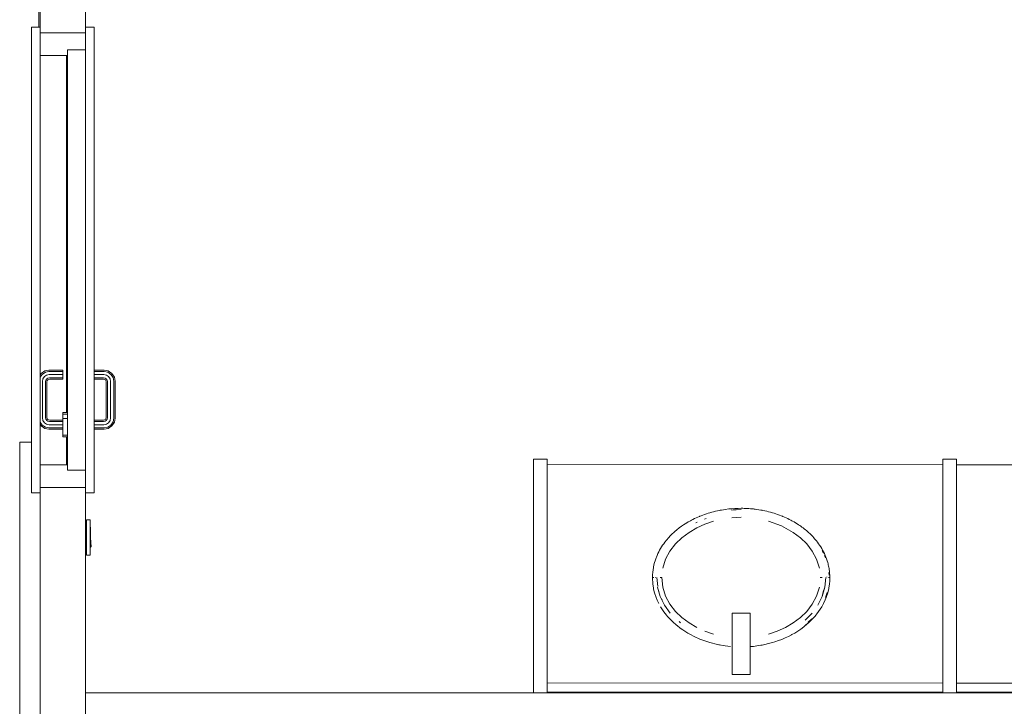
# Model space of a CAD drawing. Header units: millimetres. Extents: x 659 to 1031, y -73 to 11.
# Tile 46 of 141: x 722.91 to 727.24, y -26.55 to -23.53. Entities that reach past the tile are written whole.
import ezdxf

# ---------------------------------------------------------------- set-up
doc = ezdxf.new("R2010")
doc.units = ezdxf.units.MM
doc.header["$MEASUREMENT"] = 0
for name, color, linetype, lineweight in [('IFC-Elemento construtivo genérico-Contorno', 253, 'Continuous', 5), ('IFC-Elemento de mobília-Contorno', 152, 'Continuous', 5), ('IFC-Parede padrão-Contorno', 44, 'Continuous', 5), ('IFC-Porta-Contorno', 142, 'Continuous', 5), ('IFC-Viga-Contorno', 66, 'Continuous', 5)]:
    doc.layers.add(name, color=color, linetype=linetype, lineweight=lineweight)

msp = doc.modelspace()

# ---------------------------------------------------------------- linework, layer by layer
at = {"layer": 'IFC-Elemento construtivo genérico-Contorno', "color": 8, "lineweight": 5}
for p, q in [((725.2325, -25.4919), (726.9725, -25.4926)), ((727.0325, -25.4926), (728.7725, -25.4933)), ((723.2023, -25.7419), (723.2058, -25.7419)), ((723.2058, -25.7339), (723.2218, -25.7339)), ((723.2058, -25.8899), (723.2058, -25.7339)), ((723.2218, -25.8899), (723.2218, -25.7339)), ((723.2218, -25.7669), (723.2234, -25.7669)), ((723.2234, -25.8569), (723.2234, -25.7669)), ((723.2234, -25.8116), (723.2264, -25.8539)), ((723.2261, -25.8487), (723.2265, -25.8507)), ((723.2261, -25.8487), (723.2265, -25.8487)), ((723.2265, -25.8487), (723.2268, -25.8488)), ((723.2265, -25.8507), (723.2269, -25.8506)), ((723.2268, -25.8488), (723.2271, -25.849)), ((723.2269, -25.8506), (723.2272, -25.8502)), ((723.2269, -25.8506), (723.227, -25.8505)), ((723.227, -25.8505), (723.2272, -25.8502)), ((723.2271, -25.849), (723.2273, -25.8493)), ((723.2272, -25.8502), (723.2273, -25.8497)), ((723.2273, -25.8493), (723.2273, -25.8497)), ((723.2023, -25.8819), (723.2058, -25.8819)), ((723.2058, -25.8899), (723.2218, -25.8899)), ((723.2218, -25.8569), (723.2234, -25.8569)), ((723.2234, -25.8539), (723.2264, -25.8539)), ((726.0451, -26.3352), (726.0451, -26.1452)), ((726.0451, -26.1452), (726.1251, -26.1452)), ((726.1251, -26.3352), (726.1251, -26.1452)), ((726.0451, -26.4152), (726.0451, -26.3352)), ((726.1251, -26.4152), (726.1251, -26.3352)), ((725.2325, -26.4519), (726.9725, -26.4526)), ((726.0451, -26.4152), (726.1251, -26.4152)), ((727.0325, -26.4526), (728.7725, -26.4533)), ((725.2325, -26.4919), (726.9725, -26.4926)), ((727.0325, -26.4926), (728.7725, -26.4933))]:
    msp.add_line(p, q, dxfattribs=at)
at = {"layer": 'IFC-Elemento de mobília-Contorno', "color": 8, "lineweight": 5}
for p, q in [((725.8949, -25.7224), (725.9022, -25.7193)), ((725.9022, -25.7193), (725.9037, -25.7187)), ((725.9037, -25.7187), (725.9096, -25.7163)), ((725.9096, -25.7163), (725.9171, -25.7134)), ((725.9171, -25.7134), (725.9246, -25.7107)), ((725.9246, -25.7107), (725.9321, -25.7081)), ((725.9321, -25.7081), (725.9397, -25.7057)), ((725.9397, -25.7057), (725.9474, -25.7034)), ((725.9474, -25.7034), (725.9557, -25.701)), ((725.9557, -25.701), (725.9642, -25.6988)), ((725.9642, -25.6988), (725.9726, -25.6967)), ((725.9726, -25.6967), (725.9811, -25.6948)), ((725.9811, -25.6948), (725.9897, -25.6931)), ((725.9897, -25.6931), (725.9925, -25.6925)), ((725.9925, -25.6925), (725.9982, -25.6915)), ((725.9982, -25.6915), (726.0069, -25.69)), ((726.0069, -25.69), (726.0155, -25.6887)), ((726.0155, -25.6887), (726.0305, -25.6868)), ((726.0305, -25.6868), (726.0386, -25.686)), ((726.0386, -25.686), (726.0441, -25.6855)), ((726.0423, -25.6917), (726.0851, -25.6888)), ((726.0423, -25.6917), (726.0508, -25.691)), ((726.0441, -25.6855), (726.0577, -25.6846)), ((726.0508, -25.691), (726.0851, -25.6888)), ((726.0577, -25.6846), (726.0714, -25.684)), ((726.0714, -25.684), (726.0851, -25.6839)), ((726.0851, -25.6839), (726.092, -25.6839)), ((726.092, -25.6839), (726.0989, -25.684)), ((726.0989, -25.684), (726.1057, -25.6843)), ((726.1057, -25.6843), (726.1125, -25.6846)), ((726.1125, -25.6846), (726.1194, -25.685)), ((726.1194, -25.685), (726.1262, -25.6855)), ((726.1262, -25.6855), (726.1316, -25.686)), ((726.1316, -25.686), (726.133, -25.6861)), ((726.133, -25.6861), (726.1398, -25.6868)), ((726.1398, -25.6868), (726.1473, -25.6877)), ((726.1428, -25.688), (726.1542, -25.6895)), ((726.1473, -25.6877), (726.1548, -25.6887)), ((726.1548, -25.6887), (726.1634, -25.69)), ((726.1634, -25.69), (726.172, -25.6915)), ((726.172, -25.6915), (726.1777, -25.6925)), ((726.1777, -25.6925), (726.1806, -25.6931)), ((726.1806, -25.6931), (726.1891, -25.6948)), ((726.1891, -25.6948), (726.1976, -25.6967)), ((726.1976, -25.6967), (726.2061, -25.6988)), ((726.2061, -25.6988), (726.2145, -25.701)), ((726.2145, -25.701), (726.2229, -25.7034)), ((726.2229, -25.7034), (726.2305, -25.7057)), ((726.2305, -25.7057), (726.2381, -25.7081)), ((726.2381, -25.7081), (726.2457, -25.7107)), ((726.2457, -25.7107), (726.2532, -25.7134)), ((726.2532, -25.7134), (726.2607, -25.7163)), ((726.2607, -25.7163), (726.2666, -25.7187)), ((726.2666, -25.7187), (726.268, -25.7193)), ((726.268, -25.7193), (726.2754, -25.7224)), ((725.8128, -25.7701), (725.8231, -25.7626)), ((725.8231, -25.7626), (725.8323, -25.7563)), ((725.8323, -25.7563), (725.8389, -25.752)), ((725.8389, -25.752), (725.8456, -25.7478)), ((725.8456, -25.7478), (725.8524, -25.7438)), ((725.8524, -25.7438), (725.8592, -25.7399)), ((725.8592, -25.7399), (725.862, -25.7384)), ((725.862, -25.7384), (725.8662, -25.7361)), ((725.8662, -25.7361), (725.8733, -25.7325)), ((725.8733, -25.7325), (725.8804, -25.729)), ((725.8804, -25.729), (725.8876, -25.7256)), ((725.8857, -25.7483), (725.892, -25.7453)), ((725.8876, -25.7256), (725.8949, -25.7224)), ((725.8899, -25.7698), (725.9261, -25.7535)), ((725.9242, -25.7318), (725.9307, -25.7294)), ((725.9261, -25.7535), (725.964, -25.7407)), ((726.0438, -25.7259), (726.0851, -25.7233)), ((726.2062, -25.7407), (726.2624, -25.7612)), ((726.2624, -25.7612), (726.3144, -25.7896)), ((726.2754, -25.7224), (726.2826, -25.7256)), ((726.2826, -25.7256), (726.2898, -25.729)), ((726.2898, -25.729), (726.2969, -25.7325)), ((726.2969, -25.7325), (726.304, -25.7361)), ((726.304, -25.7361), (726.3082, -25.7384)), ((726.3082, -25.7384), (726.311, -25.7399)), ((726.311, -25.7399), (726.3179, -25.7438)), ((726.3179, -25.7438), (726.3247, -25.7478)), ((726.3247, -25.7478), (726.3314, -25.752)), ((726.3314, -25.752), (726.338, -25.7563)), ((726.338, -25.7563), (726.3426, -25.7594)), ((726.3426, -25.7594), (726.3472, -25.7626)), ((726.3472, -25.7626), (726.3524, -25.7663)), ((725.766, -25.8131), (725.7746, -25.8038)), ((725.7746, -25.8038), (725.7836, -25.7949)), ((725.7836, -25.7949), (725.7876, -25.7912)), ((725.7876, -25.7912), (725.793, -25.7863)), ((725.793, -25.7863), (725.8027, -25.778)), ((725.8027, -25.778), (725.8128, -25.7701)), ((725.8244, -25.8131), (725.8559, -25.7896)), ((725.8559, -25.7896), (725.8899, -25.7698)), ((726.3144, -25.7896), (726.3458, -25.8131)), ((726.3524, -25.7663), (726.3575, -25.7701)), ((726.3575, -25.7701), (726.3625, -25.774)), ((726.3625, -25.774), (726.3675, -25.778)), ((726.3675, -25.778), (726.3724, -25.7821)), ((726.3724, -25.7821), (726.3772, -25.7863)), ((726.3772, -25.7863), (726.3819, -25.7906)), ((726.3819, -25.7906), (726.3826, -25.7912)), ((726.3826, -25.7912), (726.3866, -25.7949)), ((726.3866, -25.7949), (726.3912, -25.7993)), ((726.3912, -25.7993), (726.3956, -25.8038)), ((726.3956, -25.8038), (726.4, -25.8084)), ((725.7352, -25.8537), (725.7399, -25.8465)), ((725.7399, -25.8465), (725.7448, -25.8395)), ((725.7448, -25.8395), (725.7498, -25.8326)), ((725.7498, -25.8326), (725.7565, -25.8241)), ((725.7565, -25.8241), (725.7577, -25.8227)), ((725.7577, -25.8227), (725.766, -25.8131)), ((725.772, -25.8719), (725.7962, -25.8405)), ((725.7962, -25.8405), (725.8244, -25.8131)), ((726.3458, -25.8131), (726.3741, -25.8405)), ((726.3741, -25.8405), (726.3982, -25.8719)), ((726.4, -25.8084), (726.4043, -25.8131)), ((726.4043, -25.8131), (726.4085, -25.8179)), ((726.4085, -25.8179), (726.4126, -25.8227)), ((726.4126, -25.8227), (726.4166, -25.8276)), ((726.4166, -25.8276), (726.4204, -25.8326)), ((726.4204, -25.8326), (726.4255, -25.8395)), ((726.4255, -25.8395), (726.4304, -25.8465)), ((726.4304, -25.8465), (726.435, -25.8537)), ((725.7124, -25.8988), (725.7156, -25.891)), ((725.7156, -25.891), (725.719, -25.8833)), ((725.719, -25.8833), (725.7227, -25.8758)), ((725.7227, -25.8758), (725.7266, -25.8683)), ((725.7266, -25.8683), (725.7308, -25.861)), ((725.7308, -25.861), (725.7352, -25.8537)), ((725.753, -25.9073), (725.772, -25.8719)), ((726.3982, -25.8719), (726.4172, -25.9073)), ((726.435, -25.8537), (726.4395, -25.861)), ((726.4395, -25.861), (726.4436, -25.8683)), ((726.4419, -25.8715), (726.447, -25.8814)), ((726.4436, -25.8683), (726.4475, -25.8758)), ((726.4475, -25.8758), (726.4512, -25.8833)), ((726.4512, -25.8833), (726.4547, -25.891)), ((726.4516, -25.8916), (726.4558, -25.9019)), ((726.4547, -25.891), (726.4578, -25.8988)), ((725.6994, -25.9434), (725.7017, -25.9329)), ((725.7017, -25.9329), (725.7044, -25.9226)), ((725.7044, -25.9226), (725.7068, -25.9146)), ((725.7068, -25.9146), (725.7094, -25.9066)), ((725.7094, -25.9066), (725.7114, -25.9014)), ((725.7114, -25.9014), (725.7124, -25.8988)), ((725.7407, -25.9465), (725.753, -25.9073)), ((726.4172, -25.9073), (726.4295, -25.9465)), ((726.4578, -25.8988), (726.4589, -25.9014)), ((726.4589, -25.9014), (726.4608, -25.9066)), ((726.4608, -25.9066), (726.4635, -25.9146)), ((726.4635, -25.9146), (726.4659, -25.9226)), ((726.4659, -25.9226), (726.4673, -25.9278)), ((726.4673, -25.9278), (726.4686, -25.9329)), ((726.4686, -25.9329), (726.4698, -25.9381)), ((725.6951, -25.9889), (725.6954, -25.9767)), ((725.6954, -25.9767), (725.6964, -25.9645)), ((725.6964, -25.9645), (725.6976, -25.9539)), ((725.6976, -25.9539), (725.6992, -25.9443)), ((725.6992, -25.9443), (725.6994, -25.9434)), ((726.4698, -25.9381), (726.4708, -25.9434)), ((726.4708, -25.9434), (726.4717, -25.9486)), ((726.4711, -25.9666), (726.4719, -25.9777)), ((726.4717, -25.9486), (726.4726, -25.9539)), ((726.4726, -25.9539), (726.4733, -25.9592)), ((726.4733, -25.9592), (726.4739, -25.9645)), ((726.4739, -25.9645), (726.4744, -25.9706)), ((726.4744, -25.9706), (726.4748, -25.9767)), ((726.4748, -25.9767), (726.475, -25.9828)), ((725.6951, -25.9889), (725.6955, -25.9889)), ((725.6951, -25.9889), (725.6969, -26.018)), ((725.6952, -25.9889), (725.6955, -25.9889)), ((725.6955, -25.9889), (725.6963, -25.9889)), ((725.696, -25.9889), (725.6969, -25.9889)), ((725.696, -25.9889), (725.6965, -25.9889)), ((725.6963, -25.9889), (725.6969, -25.9889)), ((725.6963, -25.9889), (725.6965, -25.9889)), ((725.6965, -25.9889), (725.6974, -25.9889)), ((725.6969, -25.9889), (725.698, -25.9889)), ((725.6969, -25.9889), (725.6974, -25.9889)), ((725.6969, -26.018), (725.6992, -26.0334)), ((725.6974, -25.9889), (725.698, -25.9889)), ((725.6976, -25.9889), (725.6991, -25.9889)), ((725.6976, -25.9889), (725.698, -25.9889)), ((725.698, -25.9889), (725.6991, -25.9889)), ((725.6991, -25.9889), (725.7011, -25.9889)), ((725.7, -25.9889), (725.7011, -25.9889)), ((725.7089, -25.988), (725.7089, -25.9867)), ((725.7139, -25.9889), (725.7183, -26.0282)), ((725.7288, -25.9889), (725.7302, -25.9888)), ((725.7288, -25.9889), (725.7308, -25.9889)), ((725.7302, -25.9888), (725.7314, -25.9889)), ((725.7308, -25.9889), (725.733, -25.9888)), ((725.7308, -25.9889), (725.7323, -25.9889)), ((725.7314, -25.9889), (725.733, -25.9888)), ((725.7314, -25.9889), (725.7326, -25.9889)), ((725.7314, -25.9889), (725.7323, -25.9889)), ((725.7326, -25.9889), (725.7339, -25.9889)), ((725.733, -25.9888), (725.7343, -25.9888)), ((725.7334, -25.9889), (725.7353, -25.9889)), ((725.7339, -25.9889), (725.7353, -25.9889)), ((725.7339, -25.9889), (725.7348, -25.9889)), ((725.7339, -25.9889), (725.7359, -25.9889)), ((725.7343, -25.9888), (725.7346, -25.9888)), ((725.7353, -25.9889), (725.7356, -25.9889)), ((725.7359, -25.9889), (725.7407, -26.0312)), ((725.7359, -25.9889), (725.7363, -25.9889)), ((725.7359, -25.9889), (725.7368, -25.9889)), ((725.7359, -25.9889), (725.7366, -25.9889)), ((725.7361, -25.9889), (725.7361, -25.9889)), ((725.7363, -25.9889), (725.7367, -25.9889)), ((725.7363, -25.9889), (725.7366, -25.9889)), ((726.4329, -25.9888), (726.4343, -25.9888)), ((726.4332, -25.9889), (726.4342, -25.9889)), ((726.4334, -25.9889), (726.4339, -25.9888)), ((726.4334, -25.9888), (726.434, -25.9888)), ((726.4334, -25.9888), (726.4338, -25.9889)), ((726.4334, -25.9889), (726.4337, -25.9889)), ((726.4336, -25.9889), (726.4337, -25.9889)), ((726.4336, -25.9889), (726.4337, -25.9889)), ((726.4337, -25.9889), (726.4339, -25.9888)), ((726.4337, -25.9889), (726.4343, -25.9888)), ((726.4337, -25.9889), (726.4338, -25.9889)), ((726.4337, -25.9889), (726.4342, -25.9889)), ((726.4339, -25.9888), (726.4342, -25.9889)), ((726.4339, -25.9888), (726.4343, -25.9888)), ((726.4339, -25.9889), (726.4342, -25.9889)), ((726.434, -25.9889), (726.4346, -25.9888)), ((726.434, -25.9889), (726.4342, -25.9889)), ((726.4342, -25.9889), (726.4369, -25.9888)), ((726.4342, -25.9889), (726.4343, -25.9888)), ((726.4342, -25.9888), (726.4346, -25.9888)), ((726.4343, -25.9888), (726.4364, -25.9888)), ((726.4346, -25.9888), (726.4367, -25.9888)), ((726.4349, -25.9888), (726.4364, -25.9888)), ((726.4353, -25.9889), (726.436, -25.9889)), ((726.4357, -25.9889), (726.436, -25.9889)), ((726.436, -25.9889), (726.4364, -25.9888)), ((726.436, -25.9889), (726.4373, -25.9889)), ((726.4364, -25.9888), (726.4388, -25.9888)), ((726.4364, -25.9888), (726.4367, -25.9888)), ((726.4364, -25.9888), (726.4373, -25.9889)), ((726.4367, -25.9888), (726.4376, -25.9889)), ((726.4369, -25.9888), (726.4376, -25.9889)), ((726.4373, -25.9889), (726.4386, -25.9889)), ((726.4376, -25.9889), (726.4414, -25.9889)), ((726.4386, -25.9889), (726.44, -25.9889)), ((726.4388, -25.9888), (726.4414, -25.9889)), ((726.44, -25.9889), (726.4414, -25.9889)), ((726.4531, -26.0311), (726.4575, -25.9889)), ((726.4613, -25.9847), (726.4614, -25.9862)), ((726.4613, -25.9847), (726.4614, -25.9867)), ((726.4614, -25.9867), (726.4614, -25.9862)), ((726.4691, -25.9889), (726.4711, -25.9888)), ((726.4691, -25.9889), (726.4702, -25.9889)), ((726.4702, -25.9889), (726.4711, -25.9888)), ((726.471, -26.0334), (726.4733, -26.0179)), ((726.4711, -25.9888), (726.4729, -25.9888)), ((726.4711, -25.9888), (726.4723, -25.9889)), ((726.4723, -25.9889), (726.4729, -25.9888)), ((726.4723, -25.9889), (726.4738, -25.9889)), ((726.4729, -25.9888), (726.4738, -25.9889)), ((726.4729, -25.9888), (726.4742, -25.9888)), ((726.4733, -26.0179), (726.4747, -26.0034)), ((726.4738, -25.9889), (726.4742, -25.9888)), ((726.4738, -25.9889), (726.4748, -25.9889)), ((726.4742, -25.9888), (726.4748, -25.9889)), ((726.4747, -26.0034), (726.4751, -25.9889)), ((726.4748, -25.9889), (726.475, -25.9888)), ((726.4748, -25.9889), (726.4751, -25.9889)), ((726.475, -25.9828), (726.4751, -25.9889)), ((726.475, -25.9888), (726.4751, -25.9889)), ((725.6992, -26.0334), (725.7003, -26.0389)), ((725.7003, -26.0389), (725.7044, -26.0551)), ((725.7044, -26.0551), (725.7045, -26.0556)), ((725.7045, -26.0556), (725.7114, -26.0763)), ((725.7171, -26.0311), (725.729, -26.072)), ((725.7217, -26.0437), (725.7238, -26.0513)), ((725.7407, -26.0312), (725.753, -26.0705)), ((726.4172, -26.0704), (726.4295, -26.0312)), ((726.4412, -26.072), (726.4531, -26.0311)), ((726.4412, -26.072), (726.4465, -26.0513)), ((726.4465, -26.0513), (726.4531, -26.0311)), ((726.4558, -26.0759), (726.4629, -26.0548)), ((726.4579, -26.0766), (726.465, -26.0554)), ((726.4608, -26.0711), (726.4659, -26.0551)), ((726.4659, -26.0551), (726.4703, -26.0367)), ((726.4703, -26.0367), (726.471, -26.0334)), ((725.7114, -26.0763), (725.7158, -26.0873)), ((725.7158, -26.0873), (725.7233, -26.1021)), ((725.729, -26.072), (725.7479, -26.1102)), ((725.7346, -26.0811), (725.738, -26.0884)), ((725.7479, -26.1102), (725.7728, -26.145)), ((725.753, -26.0705), (725.772, -26.1059)), ((725.772, -26.1059), (725.7962, -26.1372)), ((726.3741, -26.1372), (726.3982, -26.1058)), ((726.3982, -26.1058), (726.4172, -26.0704)), ((726.4224, -26.1103), (726.4412, -26.072)), ((726.4395, -26.1167), (726.4475, -26.1019)), ((726.4475, -26.1019), (726.4547, -26.0867)), ((726.4547, -26.0867), (726.4589, -26.0763)), ((726.4589, -26.0763), (726.4608, -26.0711)), ((725.7308, -26.1167), (725.7312, -26.1175)), ((725.7312, -26.1175), (725.7452, -26.1389)), ((725.7452, -26.1389), (725.7565, -26.1536)), ((725.7565, -26.1536), (725.7611, -26.1591)), ((725.7962, -26.1372), (725.8244, -26.1646)), ((726.3458, -26.1646), (726.3741, -26.1372)), ((726.3674, -26.176), (726.3974, -26.1451)), ((726.4103, -26.1578), (726.4137, -26.1536)), ((726.4137, -26.1536), (726.4182, -26.148)), ((726.4182, -26.148), (726.4258, -26.1378)), ((726.4258, -26.1378), (726.4328, -26.1274)), ((726.4328, -26.1274), (726.4395, -26.1167)), ((725.7611, -26.1591), (725.7786, -26.1779)), ((725.7786, -26.1779), (725.7876, -26.1865)), ((725.7876, -26.1865), (725.7977, -26.1954)), ((725.7977, -26.1954), (725.8231, -26.2151)), ((725.812, -26.1818), (725.8183, -26.1869)), ((725.8244, -26.1646), (725.8559, -26.1881)), ((725.8559, -26.1881), (725.89, -26.208)), ((726.2803, -26.208), (726.3144, -26.1881)), ((726.3144, -26.1881), (726.3458, -26.1646)), ((726.3611, -26.2048), (726.3745, -26.1938)), ((726.3639, -26.2015), (726.3812, -26.1867)), ((726.3745, -26.1938), (726.3826, -26.1865)), ((726.3797, -26.1851), (726.3958, -26.1694)), ((726.3826, -26.1865), (726.384, -26.1853)), ((726.384, -26.1853), (726.3931, -26.1764)), ((726.3931, -26.1764), (726.4019, -26.1673)), ((726.4019, -26.1673), (726.4103, -26.1578)), ((725.8231, -26.2151), (725.8241, -26.2158)), ((725.8241, -26.2158), (725.8508, -26.233)), ((725.8508, -26.233), (725.862, -26.2393)), ((725.862, -26.2393), (725.8791, -26.2481)), ((725.9262, -26.2242), (725.9641, -26.237)), ((726.2062, -26.237), (726.2441, -26.2242)), ((726.2441, -26.2242), (726.2803, -26.208)), ((726.2928, -26.2473), (726.3069, -26.2401)), ((726.3069, -26.2401), (726.3082, -26.2393)), ((726.3082, -26.2393), (726.3207, -26.2323)), ((726.3207, -26.2323), (726.3341, -26.224)), ((726.3341, -26.224), (726.3472, -26.2151)), ((726.3472, -26.2151), (726.3611, -26.2048)), ((725.8791, -26.2481), (725.9037, -26.259)), ((725.9037, -26.259), (725.9084, -26.261)), ((725.9084, -26.261), (725.9387, -26.2717)), ((725.9387, -26.2717), (725.9474, -26.2743)), ((725.9474, -26.2743), (725.9482, -26.2746)), ((725.9482, -26.2746), (725.9815, -26.283)), ((725.9815, -26.283), (725.9925, -26.2852)), ((725.9815, -26.283), (726.0155, -26.289)), ((726.0441, -26.2724), (726.0451, -26.2725)), ((726.0441, -26.2724), (726.0451, -26.2724)), ((726.1777, -26.2852), (726.1891, -26.2829)), ((726.1891, -26.2829), (726.2061, -26.2789)), ((726.2061, -26.2789), (726.2229, -26.2743)), ((726.2229, -26.2743), (726.2336, -26.271)), ((726.2336, -26.271), (726.2488, -26.2659)), ((726.2488, -26.2659), (726.2637, -26.2602)), ((726.2637, -26.2602), (726.2666, -26.259)), ((726.2666, -26.259), (726.2783, -26.254)), ((726.2783, -26.254), (726.2928, -26.2473)), ((726.0155, -26.289), (726.0386, -26.2917)), ((726.1251, -26.2923), (726.1316, -26.2917)), ((726.1316, -26.2917), (726.1399, -26.2909)), ((726.1399, -26.2909), (726.1548, -26.289)), ((726.1548, -26.289), (726.172, -26.2862)), ((726.172, -26.2862), (726.1777, -26.2852))]:
    msp.add_line(p, q, dxfattribs=at)
at = {"layer": 'IFC-Parede padrão-Contorno', "color": 8, "lineweight": 5}
for p, q in [((723.0023, -23.59), (723.0023, -23.5018)), ((723.2023, -23.5681), (723.2023, -23.5018)), ((723.007, -23.5921), (723.2023, -23.5921)), ((725.1725, -25.4677), (725.2325, -25.4677)), ((725.1725, -26.4947), (725.1725, -25.4677)), ((725.2325, -26.4947), (725.2325, -25.4677)), ((726.9725, -25.4677), (727.0325, -25.4677)), ((726.9725, -26.4947), (726.9725, -25.4677)), ((727.0325, -26.4947), (727.0325, -25.4677)), ((723.0023, -25.5921), (723.007, -25.5921)), ((723.007, -25.5921), (723.2023, -25.5921)), ((723.2023, -27.4488), (723.2023, -25.6161)), ((723.2023, -26.4947), (724.8824, -26.4947)), ((724.8824, -26.4947), (727.4025, -26.4947))]:
    msp.add_line(p, q, dxfattribs=at)
at = {"layer": 'IFC-Porta-Contorno', "color": 8, "lineweight": 5}
for p, q in [((722.9643, -25.6161), (722.9643, -23.5681)), ((722.9643, -23.5681), (723.0023, -23.5681)), ((723.0023, -25.6161), (723.0023, -23.5681)), ((723.0023, -23.5921), (723.1977, -23.5921)), ((723.2023, -25.6161), (723.2023, -23.5681)), ((723.2023, -23.5681), (723.2403, -23.5681)), ((723.2403, -25.6161), (723.2403, -23.5681)), ((723.1223, -23.6681), (723.2019, -23.6681)), ((723.1223, -25.5056), (723.1223, -23.6681)), ((723.2019, -23.6681), (723.2023, -23.6681)), ((723.0023, -23.6921), (723.1223, -23.6921)), ((723.1183, -25.2621), (723.1183, -23.6921)), ((723.0023, -25.097), (723.0067, -25.0905)), ((723.0023, -25.1075), (723.0109, -25.0947)), ((723.0067, -25.0905), (723.023, -25.0796)), ((723.0109, -25.0947), (723.0253, -25.0851)), ((723.0123, -25.1261), (723.0146, -25.1146)), ((723.0146, -25.1146), (723.0211, -25.1049)), ((723.0211, -25.1049), (723.0308, -25.0984)), ((723.023, -25.0796), (723.0403, -25.0761)), ((723.0253, -25.0851), (723.0409, -25.082)), ((723.0279, -25.1202), (723.0313, -25.1151)), ((723.0308, -25.0984), (723.0423, -25.0961)), ((723.0313, -25.1151), (723.0364, -25.1117)), ((723.0364, -25.1117), (723.0437, -25.1103)), ((723.0403, -25.0761), (723.1023, -25.0761)), ((723.0409, -25.082), (723.1023, -25.082)), ((723.0423, -25.0961), (723.1023, -25.0961)), ((723.0437, -25.1103), (723.1023, -25.1103)), ((723.1023, -25.082), (723.1023, -25.0761)), ((723.1023, -25.0961), (723.1023, -25.082)), ((723.1023, -25.1103), (723.1023, -25.0961)), ((723.1023, -25.1161), (723.1023, -25.1103)), ((723.2403, -25.0761), (723.2843, -25.0761)), ((723.2403, -25.082), (723.2837, -25.082)), ((723.2403, -25.0961), (723.2823, -25.0961)), ((723.2403, -25.1103), (723.2809, -25.1103)), ((723.2809, -25.1103), (723.2883, -25.1117)), ((723.2823, -25.0961), (723.2938, -25.0984)), ((723.2837, -25.082), (723.2993, -25.0851)), ((723.2843, -25.0761), (723.3016, -25.0796)), ((723.2883, -25.1117), (723.2933, -25.1151)), ((723.2933, -25.1151), (723.2967, -25.1202)), ((723.2938, -25.0984), (723.3035, -25.1049)), ((723.2993, -25.0851), (723.3137, -25.0947)), ((723.3016, -25.0796), (723.318, -25.0905)), ((723.3035, -25.1049), (723.31, -25.1146)), ((723.31, -25.1146), (723.3123, -25.1261)), ((723.3137, -25.0947), (723.3233, -25.1091)), ((723.318, -25.0905), (723.3289, -25.1068)), ((723.3233, -25.1091), (723.3265, -25.1247)), ((723.3289, -25.1068), (723.3323, -25.1242)), ((723.0123, -25.2861), (723.0123, -25.1261)), ((723.0265, -25.1275), (723.0279, -25.1202)), ((723.0265, -25.2847), (723.0265, -25.1275)), ((723.0323, -25.1281), (723.0335, -25.1224)), ((723.0323, -25.2842), (723.0323, -25.1281)), ((723.0335, -25.1224), (723.0355, -25.1193)), ((723.0355, -25.1193), (723.0387, -25.1172)), ((723.0387, -25.1172), (723.0443, -25.1161)), ((723.0443, -25.1161), (723.1023, -25.1161)), ((723.2403, -25.1161), (723.2803, -25.1161)), ((723.2803, -25.1161), (723.286, -25.1172)), ((723.286, -25.1172), (723.2891, -25.1193)), ((723.2891, -25.1193), (723.2912, -25.1224)), ((723.2912, -25.1224), (723.2923, -25.1281)), ((723.2923, -25.2842), (723.2923, -25.1281)), ((723.2967, -25.1202), (723.2982, -25.1275)), ((723.2982, -25.2847), (723.2982, -25.1275)), ((723.3123, -25.2861), (723.3123, -25.1261)), ((723.3265, -25.2875), (723.3265, -25.1247)), ((723.3323, -25.2881), (723.3323, -25.1242)), ((723.0123, -25.2861), (723.0146, -25.2976)), ((723.0265, -25.2847), (723.0279, -25.2921)), ((723.0323, -25.2842), (723.0335, -25.2898)), ((723.1023, -25.2694), (723.1023, -25.2621)), ((723.1023, -25.2621), (723.1223, -25.2621)), ((723.1023, -25.2694), (723.1223, -25.2694)), ((723.1023, -25.2694), (723.1025, -25.2891)), ((723.1023, -25.3431), (723.1023, -25.2694)), ((723.1221, -25.2891), (723.1223, -25.2694)), ((723.2912, -25.2898), (723.2923, -25.2842)), ((723.2967, -25.2921), (723.2982, -25.2847)), ((723.31, -25.2976), (723.3123, -25.2861)), ((723.3233, -25.3031), (723.3265, -25.2875)), ((723.3289, -25.3054), (723.3323, -25.2881)), ((723.0023, -25.3047), (723.0109, -25.3175)), ((723.0023, -25.3152), (723.0067, -25.3218)), ((723.0067, -25.3218), (723.023, -25.3327)), ((723.0109, -25.3175), (723.0253, -25.3272)), ((723.0146, -25.2976), (723.0211, -25.3073)), ((723.0211, -25.3073), (723.0308, -25.3138)), ((723.0253, -25.3272), (723.0409, -25.3303)), ((723.0279, -25.2921), (723.0313, -25.2971)), ((723.0308, -25.3138), (723.0423, -25.3161)), ((723.0313, -25.2971), (723.0364, -25.3005)), ((723.0335, -25.2898), (723.0355, -25.2929)), ((723.0355, -25.2929), (723.0387, -25.295)), ((723.0364, -25.3005), (723.0437, -25.302)), ((723.0387, -25.295), (723.0443, -25.2961)), ((723.0409, -25.3303), (723.1023, -25.3303)), ((723.0423, -25.3161), (723.1023, -25.3161)), ((723.0437, -25.302), (723.1023, -25.302)), ((723.0443, -25.2961), (723.1023, -25.2961)), ((723.1023, -25.302), (723.1023, -25.2961)), ((723.1023, -25.3161), (723.1023, -25.302)), ((723.1023, -25.3431), (723.1025, -25.3161)), ((723.1023, -25.3303), (723.1023, -25.3161)), ((723.1023, -25.3361), (723.1023, -25.3303)), ((723.1025, -25.3161), (723.1025, -25.2891)), ((723.1025, -25.2891), (723.1221, -25.2891)), ((723.1221, -25.3161), (723.1221, -25.2891)), ((723.1221, -25.3431), (723.1221, -25.3161)), ((723.1221, -25.3701), (723.1221, -25.3161)), ((723.2403, -25.2961), (723.2803, -25.2961)), ((723.2403, -25.302), (723.2809, -25.302)), ((723.2403, -25.3161), (723.2823, -25.3161)), ((723.2403, -25.3303), (723.2837, -25.3303)), ((723.2803, -25.2961), (723.286, -25.295)), ((723.2809, -25.302), (723.2883, -25.3005)), ((723.2823, -25.3161), (723.2938, -25.3138)), ((723.2837, -25.3303), (723.2993, -25.3272)), ((723.286, -25.295), (723.2891, -25.2929)), ((723.2883, -25.3005), (723.2933, -25.2971)), ((723.2891, -25.2929), (723.2912, -25.2898)), ((723.2933, -25.2971), (723.2967, -25.2921)), ((723.2938, -25.3138), (723.3035, -25.3073)), ((723.2993, -25.3272), (723.3137, -25.3175)), ((723.3016, -25.3327), (723.318, -25.3218)), ((723.3035, -25.3073), (723.31, -25.2976)), ((723.3137, -25.3175), (723.3233, -25.3031)), ((723.318, -25.3218), (723.3289, -25.3054)), ((723.023, -25.3327), (723.0403, -25.3361)), ((723.0403, -25.3361), (723.1023, -25.3361)), ((723.1023, -25.3629), (723.1023, -25.3431)), ((723.1023, -25.3629), (723.1222, -25.3629)), ((723.1023, -25.3701), (723.1023, -25.3629)), ((723.1023, -25.3701), (723.1221, -25.3701)), ((723.1183, -25.4921), (723.1183, -25.3701)), ((723.1221, -25.3629), (723.1221, -25.3431)), ((723.1221, -25.3701), (723.1223, -25.3629)), ((723.1221, -25.3701), (723.1223, -25.3699)), ((723.1223, -25.3656), (723.1223, -25.3683)), ((723.1223, -25.3665), (723.1223, -25.3699)), ((723.1223, -25.3683), (723.1223, -25.3683)), ((723.2403, -25.3361), (723.2843, -25.3361)), ((723.2843, -25.3361), (723.3016, -25.3327)), ((722.9123, -29.593), (722.9123, -25.393)), ((722.9123, -25.393), (722.9643, -25.393)), ((723.0023, -29.593), (723.0023, -25.393)), ((723.0023, -25.4921), (723.1223, -25.4921)), ((723.1223, -25.516), (723.1223, -25.4921)), ((723.1223, -25.5161), (723.1223, -25.5056)), ((723.1223, -25.5161), (723.1228, -25.5161)), ((723.1228, -25.5161), (723.2023, -25.5161)), ((722.9643, -25.6161), (723.0023, -25.6161)), ((723.2023, -25.6161), (723.2403, -25.6161))]:
    msp.add_line(p, q, dxfattribs=at)
at = {"layer": 'IFC-Viga-Contorno', "color": 8, "lineweight": 5}
msp.add_line((722.9963, -23.5681), (722.9963, -20.1258), dxfattribs=at)

doc.saveas('drawing.dxf')
